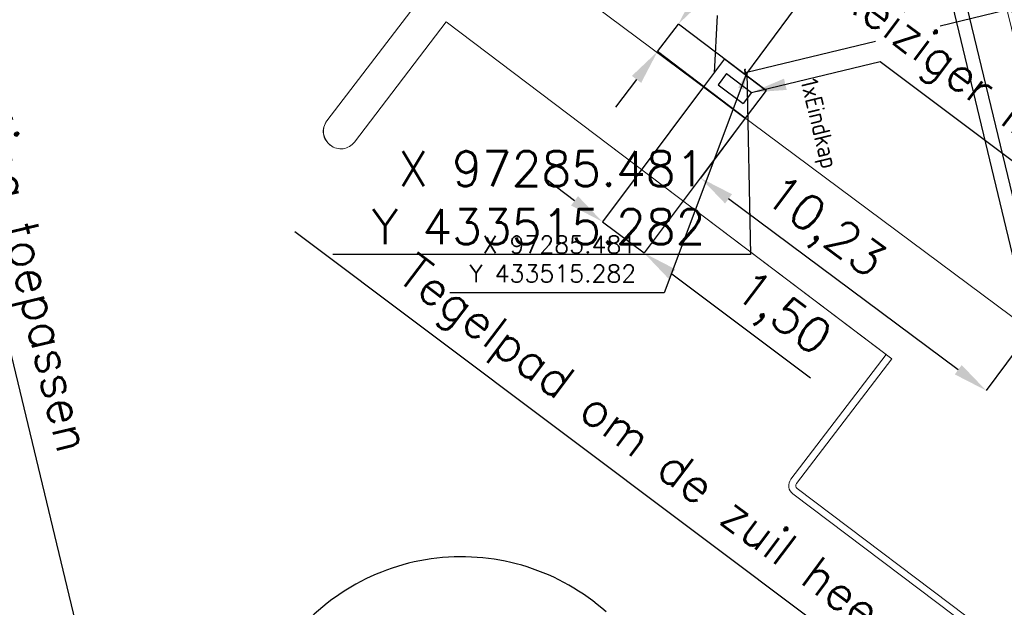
# Model space of a CAD drawing. Header units: millimetres. Extents: x 96940 to 101272, y 432237 to 434659.
# Tile 203 of 256: x 97265 to 97293, y 433500 to 433517. Entities that reach past the tile are written whole.
import ezdxf

# ---------------------------------------------------------------- set-up
doc = ezdxf.new("R2010")
doc.units = ezdxf.units.MM
doc.linetypes.add('DASHED', pattern=[19.05, 12.7, -6.35])
doc.layers.add('GBK_verhard', color=8, linetype='Continuous', lineweight=9)
for name, color, linetype in [('Ondergrond_Nieuw_IP', 8, 'Continuous'), ('R_BN_N_Kabels_en_leidingen_maatvoering', 1, 'Continuous'), ('R_BN_T_N_Halte_Afvalbak_ 80_liter', 7, 'Continuous'), ('R_BN_T_N_Halte_Geleidepad_Markering-maatvoering', 1, 'Continuous'), ('R_BN_T_N_Halte_Perron-Maatvoering', 7, 'Continuous'), ('R_BN_T_N_Kokersysteem trekput Eindkap', 7, 'Continuous'), ('R_BN_T_N_Kokersysteem_Coordinaten', 1, 'Continuous'), ('R_BN_T_N_Kokersysteem_laagspanning', 2, 'DASHED'), ('R_BN_T_N_kokersysteem_maatvoering', 7, 'Continuous'), ('R_BN_T_N_ReizigerinformatieZuilRET', 7, 'Continuous'), ('R_BN_T_N_Tekst', 7, 'Continuous'), ('R_BN_T_N_Verkanting_Maatvoering', 7, 'Continuous')]:
    doc.layers.add(name, color=color, linetype=linetype)
doc.styles.get("Standard").update_dxf_attribs({"font": 'romans.shx'})
doc.dimstyles.new('RET 1-500', dxfattribs={"dimtxt": 1, "dimasz": 1, "dimexe": 0.3, "dimexo": 0, "dimgap": 0.3, "dimtad": 1, "dimdec": 3, "dimzin": 1, "dimtxsty": 'Standard', "dimcen": 0, "dimclrd": 1, "dimclre": 1, "dimclrt": 7, "dimaunit": 2, "dimadec": 4, "dimazin": 0, "dimtfac": 1, "dimtdec": 3, "dimtofl": 0, "dimtmove": 0, "dimatfit": 0, "dimfxl": 1, "dimarcsym": 0})
doc.dimstyles.get("Standard").update_dxf_attribs({"dimtxt": 0.18, "dimasz": 0.18, "dimexe": 0.18, "dimexo": 0.0625, "dimgap": 0.09, "dimtad": 0, "dimtih": 1, "dimtoh": 1, "dimdec": 4, "dimzin": 0, "dimdsep": 46, "dimtxsty": 'Standard', "dimcen": 0.09, "dimadec": 0, "dimazin": 0, "dimtfac": 1, "dimtdec": 4, "dimtofl": 0, "dimtmove": 0, "dimatfit": 3, "dimfxl": 1, "dimtolj": 1, "dimtzin": 0, "dimarcsym": 0})

# ---------------------------------------------------------------- blocks, each defined once
blk = doc.blocks.new('*U74')
at = {"layer": 'R_BN_T_N_Kokersysteem trekput Eindkap'}
h = blk.add_hatch(color=256, dxfattribs=at)
edge = h.paths.add_edge_path()
edge.add_line((0.092, 0.018), (0.102, 0.018))
edge.add_line((0.102, 0.018), (0.102, 0.033))
edge.add_arc((0.075, 0.033), 0.0269, 0, 90)
edge.add_line((0.075, 0.06), (-0.075, 0.06))
edge.add_arc((-0.075, 0.033), 0.0269, 90, 180)
edge.add_line((-0.102, 0.033), (-0.102, 0.018))
edge.add_line((-0.102, 0.018), (-0.092, 0.018))
edge.add_line((-0.092, 0.018), (-0.092, 0.033))
edge.add_arc((-0.075, 0.033), 0.0169, 90, 180, ccw=False)
edge.add_line((-0.075, 0.05), (0.075, 0.05))
edge.add_arc((0.075, 0.033), 0.0169, 0, 90, ccw=False)
edge.add_line((0.092, 0.033), (0.092, 0.018))
for p, q in [((-0.102, 0.033), (-0.102, 0.018)), ((-0.102, 0.018), (-0.092, 0.018)), ((-0.092, 0.033), (-0.092, 0.018)), ((0.075, 0.06), (-0.075, 0.06)), ((0.075, 0.05), (-0.075, 0.05)), ((0.017, 0), (-0.017, 0)), ((0, 0.067), (0, -0.017)), ((0.092, 0.033), (0.092, 0.018)), ((0.092, 0.018), (0.102, 0.018)), ((0.102, 0.033), (0.102, 0.018))]:
    blk.add_line(p, q, dxfattribs=at)
for centre, radius, start, end in [((-0.075, 0.033), 0.0269, 90, 180), ((-0.075, 0.033), 0.0169, 90, 180), ((0.075, 0.033), 0.0269, 0, 90), ((0.075, 0.033), 0.0169, 0, 90)]:
    blk.add_arc(centre, radius, start, end, dxfattribs=at)
blk = doc.blocks.new('*D177')
at = {"layer": 'Defpoints', "color": 0, "transparency": 16777216}
for p in [(97296.635, 433569.818), (97251.844, 433559.045), (97321.432, 433466.719)]:
    blk.add_point(p, dxfattribs=at)
at = {"layer": 'R_BN_T_N_Verkanting_Maatvoering', "color": 1, "lineweight": -2, "transparency": 16777216}
for p, q in [((97296.635, 433569.818), (97251.553, 433558.975)), ((97276.408, 433456.918), (97252.078, 433558.073)), ((97321.432, 433466.719), (97276.35, 433455.876))]:
    blk.add_line(p, q, dxfattribs=at)
at = {"layer": 'R_BN_T_N_Verkanting_Maatvoering', "color": 1, "transparency": 16777216}
for points in [[(97252.24, 433558.112), (97251.916, 433558.034), (97251.844, 433559.045)], [(97276.57, 433456.957), (97276.246, 433456.879), (97276.641, 433455.946)]]:
    blk.add_solid(points, dxfattribs=at)
at = {"layer": 'R_BN_T_N_Verkanting_Maatvoering', "color": 7, "transparency": 16777216, "insert": (97262.795, 433517.648), "char_height": 1, "attachment_point": 5, "rotation": 283.5237}
blk.add_mtext('In deze zone 1cm verkanting toepassen', dxfattribs=at)
blk = doc.blocks.new('*D242')
at = {"layer": 'Defpoints', "color": 0, "transparency": 16777216}
for p in [(97287.179, 433568.126), (97302.821, 433502.992), (97296.7, 433501.522)]:
    blk.add_point(p, dxfattribs=at)
at = {"layer": 'R_BN_T_N_Halte_Perron-Maatvoering', "color": 1, "lineweight": -2, "transparency": 16777216}
for p, q in [((97287.179, 433568.126), (97281.059, 433566.656)), ((97302.821, 433502.992), (97296.7, 433501.522))]:
    blk.add_line(p, q, dxfattribs=at)
at = {"layer": 'R_BN_T_N_Halte_Perron-Maatvoering', "color": 1, "lineweight": 9, "transparency": 16777216}
blk.add_line((97281.117, 433566.413), (97296.642, 433501.765), dxfattribs=at)
at = {"layer": 'R_BN_T_N_Halte_Perron-Maatvoering', "color": 1, "transparency": 16777216}
for points in [[(97281.157, 433566.422), (97281.076, 433566.403), (97281.059, 433566.656)], [(97296.683, 433501.775), (97296.602, 433501.755), (97296.7, 433501.522)]]:
    blk.add_solid(points, dxfattribs=at)
at = {"layer": 'R_BN_T_N_Halte_Perron-Maatvoering', "color": 7, "transparency": 16777216, "insert": (97293.115, 433517.629), "char_height": 0.35, "attachment_point": 5, "rotation": 283.5038}
blk.add_mtext('70.00', dxfattribs=at)
blk = doc.blocks.new('*D449')
at = {"layer": 'Defpoints', "color": 0, "transparency": 16777216}
for p in [(97295.292, 433537.125), (97302.562, 433506.85), (97299.572, 433506.132)]:
    blk.add_point(p, dxfattribs=at)
at = {"layer": 'R_BN_T_N_Halte_Geleidepad_Markering-maatvoering', "color": 1, "lineweight": -2, "transparency": 16777216}
for p, q in [((97295.292, 433537.125), (97292.301, 433536.406)), ((97292.36, 433536.163), (97299.513, 433506.375)), ((97302.562, 433506.85), (97299.572, 433506.132))]:
    blk.add_line(p, q, dxfattribs=at)
at = {"layer": 'R_BN_T_N_Halte_Geleidepad_Markering-maatvoering', "color": 1, "transparency": 16777216}
for points in [[(97292.4, 433536.173), (97292.319, 433536.154), (97292.301, 433536.406)], [(97299.554, 433506.385), (97299.473, 433506.366), (97299.572, 433506.132)]]:
    blk.add_solid(points, dxfattribs=at)
at = {"layer": 'R_BN_T_N_Halte_Geleidepad_Markering-maatvoering', "color": 7, "transparency": 16777216, "insert": (97297.637, 433515.509), "char_height": 0.35, "attachment_point": 5, "rotation": 283.5038}
blk.add_mtext('31,13', dxfattribs=at)
blk = doc.blocks.new('*D713')
at = {"layer": 'Defpoints', "color": 0, "transparency": 16777216}
for p in [(97285.429, 433513.967), (97284.148, 433512.245), (97293.64, 433507.86)]:
    blk.add_point(p, dxfattribs=at)
at = {"layer": 'R_BN_T_N_ReizigerinformatieZuilRET', "color": 1, "lineweight": -2, "transparency": 16777216}
for p, q in [((97285.429, 433513.967), (97284.148, 433512.245)), ((97291.557, 433506.735), (97284.951, 433511.648)), ((97293.64, 433507.86), (97292.359, 433506.138))]:
    blk.add_line(p, q, dxfattribs=at)
at = {"layer": 'R_BN_T_N_ReizigerinformatieZuilRET', "color": 1, "transparency": 16777216}
for points in [[(97285.05, 433511.782), (97284.851, 433511.515), (97284.148, 433512.245)], [(97291.656, 433506.869), (97291.457, 433506.601), (97292.359, 433506.138)]]:
    blk.add_solid(points, dxfattribs=at)
at = {"layer": 'R_BN_T_N_ReizigerinformatieZuilRET', "color": 7, "transparency": 16777216, "insert": (97287.651, 433510.756), "char_height": 1, "attachment_point": 5, "rotation": 323.358}
blk.add_mtext('10,23', dxfattribs=at)
blk = doc.blocks.new('*D714')
at = {"layer": 'Defpoints', "color": 0, "transparency": 16777216}
for p in [(97284.229, 433514.867), (97285.429, 433513.967), (97281.321, 433510.991)]:
    blk.add_point(p, dxfattribs=at)
at = {"layer": 'R_BN_T_N_ReizigerinformatieZuilRET', "color": 1, "lineweight": -2, "transparency": 16777216}
for p, q in [((97284.229, 433514.867), (97281.321, 433510.991)), ((97285.429, 433513.967), (97282.521, 433510.091)), ((97280.521, 433511.591), (97279.721, 433512.191)), ((97281.321, 433510.991), (97282.521, 433510.091)), ((97283.321, 433509.491), (97287.305, 433506.502))]:
    blk.add_line(p, q, dxfattribs=at)
at = {"layer": 'R_BN_T_N_ReizigerinformatieZuilRET', "color": 1, "transparency": 16777216}
for points in [[(97280.621, 433511.725), (97280.421, 433511.458), (97281.321, 433510.991)], [(97283.421, 433509.624), (97283.221, 433509.357), (97282.521, 433510.091)]]:
    blk.add_solid(points, dxfattribs=at)
at = {"layer": 'R_BN_T_N_ReizigerinformatieZuilRET', "color": 7, "transparency": 16777216, "insert": (97286.441, 433508.269), "char_height": 1, "attachment_point": 5, "rotation": 323.1208}
blk.add_mtext('1,50', dxfattribs=at)
blk = doc.blocks.new('*D715')
at = {"layer": 'Defpoints', "color": 0, "transparency": 16777216}
for p in [(97283.507, 433516.674), (97286.032, 433514.765), (97285.433, 433513.972)]:
    blk.add_point(p, dxfattribs=at)
at = {"layer": 'R_BN_T_N_ReizigerinformatieZuilRET', "color": 1, "lineweight": -2, "transparency": 16777216}
for p, q in [((97284.11, 433517.472), (97287.185, 433521.54)), ((97282.907, 433515.881), (97283.507, 433516.674)), ((97286.032, 433514.765), (97283.507, 433516.674)), ((97285.433, 433513.972), (97282.907, 433515.881)), ((97282.304, 433515.083), (97281.701, 433514.285))]:
    blk.add_line(p, q, dxfattribs=at)
at = {"layer": 'R_BN_T_N_ReizigerinformatieZuilRET', "color": 1, "transparency": 16777216}
for points in [[(97283.977, 433517.572), (97284.243, 433517.371), (97283.507, 433516.674)], [(97282.171, 433515.183), (97282.437, 433514.982), (97282.907, 433515.881)]]:
    blk.add_solid(points, dxfattribs=at)
at = {"layer": 'R_BN_T_N_ReizigerinformatieZuilRET', "color": 7, "transparency": 16777216, "insert": (97285.385, 433520.644), "char_height": 1, "attachment_point": 5, "rotation": 52.9139}
blk.add_mtext('0,99', dxfattribs=at)

msp = doc.modelspace()

# ---------------------------------------------------------------- linework, layer by layer
at = {"layer": 'GBK_verhard', "color": 7}
for p, q in [((97281.07, 433517.22), (97293.63989, 433507.86013)), ((97281.50915, 433513.20296), (97289.48658, 433507.17273)), ((97286.74389, 433503.5853), (97289.48658, 433507.17273)), ((97286.74389, 433503.5853), (97289.48658, 433507.17273)), ((97286.90277, 433503.46383), (97289.64613, 433507.05212)), ((97296.36337, 433495.95612), (97286.80164, 433503.16353)), ((97296.36337, 433495.95612), (97286.80164, 433503.16353)), ((97296.48376, 433496.11583), (97286.92202, 433503.32324))]:
    msp.add_line(p, q, dxfattribs=at)
for points in [[(97273.5, 433513.19, -0.428006), (97273.4, 433513.89), (97276.03, 433517.33), (97256.34, 433532.15), (97253.67, 433528.67, -0.300912), (97253.13, 433528.59)], [(97273.5, 433513.19, 0.41888), (97274.19, 433513.28), (97276.83, 433516.74), (97289.64613, 433507.05213)]]:
    msp.add_lwpolyline(points, format="xyb", dxfattribs=at)
msp.add_lwpolyline([(97253.74, 433528.72), (97256.33, 433532.16), (97276.02998, 433517.33), (97273.4, 433513.89)], dxfattribs=at)
for centre, radius, start, end in [((97273.79866, 433513.5898), 0.49905, 143.019134, 232.734642), ((97286.98222, 433503.4031), 0.3, 142.601036, 232.991851), ((97286.98222, 433503.4031), 0.3, 142.601036, 232.991851), ((97286.98222, 433503.4031), 0.1, 142.601036, 232.991851)]:
    msp.add_arc(centre, radius, start, end, dxfattribs=at)
at = {"layer": 'Ondergrond_Nieuw_IP'}
for p, q in [((97295.51821, 433500.03867), (97276.16146, 433580.64159)), ((97296.33539, 433498.34889), (97276.64379, 433580.34615))]:
    msp.add_line(p, q, dxfattribs=at)
msp.add_arc((97277.2688, 433495.10822), 6.24882, 48.247272, 144.750067, dxfattribs=at)
at = {"layer": 'R_BN_T_N_Halte_Afvalbak_ 80_liter', "linetype": 'Continuous', "ltscale": 0.05}
for p, q in [((97284.83572, 433515.66945), (97284.23271, 433514.87172)), ((97284.83572, 433515.66945), (97286.03232, 433514.76493)), ((97284.89414, 433515.24923), (97284.65293, 433514.93013)), ((97284.89414, 433515.24923), (97285.61209, 433514.70651)), ((97284.23271, 433514.87172), (97285.4293, 433513.9672)), ((97284.65293, 433514.93013), (97285.37089, 433514.38742)), ((97285.61209, 433514.70651), (97285.37089, 433514.38742)), ((97286.03232, 433514.76493), (97285.4293, 433513.9672))]:
    msp.add_line(p, q, dxfattribs=at)
at = {"layer": 'R_BN_T_N_Kokersysteem_laagspanning', "ltscale": 0.3}
msp.add_line((97316.96598, 433522.84352), (97285.48115, 433515.28245), dxfattribs=at)
at = {"layer": 'R_BN_T_N_kokersysteem_maatvoering', "color": 1}
msp.add_line((97284.62058, 433516.91871), (97284.53421, 433515.27059), dxfattribs=at)
at = {"layer": 'R_BN_T_N_ReizigerinformatieZuilRET', "color": 1}
for p, q in [((97285.61209, 433514.70651), (97289.30887, 433515.60035)), ((97289.30887, 433515.60035), (97300.58021, 433507.14398)), ((97272.47816, 433510.70822), (97299.16818, 433490.68394))]:
    msp.add_line(p, q, dxfattribs=at)
msp.add_solid([(97286.54492, 433515.10353), (97286.62325, 433514.77953), (97285.61209, 433514.70651)], dxfattribs=at)
at = {"layer": 'R_BN_T_N_Tekst', "color": 1}
msp.add_line((97288.04995, 433518.73872), (97285.43402, 433515.21719), dxfattribs=at)

# ---------------------------------------------------------------- block references
at = {"layer": 'R_BN_T_N_Kokersysteem trekput Eindkap', "color": 6, "ltscale": 0.05, "rotation": 103.5038322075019}
msp.add_blockref('*U74', (97285.48115, 433515.28245), dxfattribs=at)

# ---------------------------------------------------------------- texts
at = {"layer": 'R_BN_N_Kabels_en_leidingen_maatvoering', "color": 7, "insert": (97284.28479, 433510.34888), "char_height": 1, "attachment_point": 9}
msp.add_mtext('X 97285.481\\PY 433515.282', dxfattribs=at)
at = {"layer": 'R_BN_T_N_Kokersysteem_Coordinaten', "color": 7, "insert": (97282.2953, 433509.24985), "char_height": 0.5, "attachment_point": 9}
msp.add_mtext('X 97285.481\\PY 433515.282', dxfattribs=at)
at = {"layer": 'R_BN_T_N_kokersysteem_maatvoering', "char_height": 0.5, "width": 4.2841301, "attachment_point": 1, "rotation": 283.548702}
for s, insert in [('{\\Fisocp|c0;Service Zuil}', (97284.5837, 433520.38623)), ('{\\Fisocp|c0;1xEindkap}', (97287.50194, 433515.14974))]:
    msp.add_mtext(s, dxfattribs=dict(at, insert=insert))
at = {"layer": 'R_BN_T_N_ReizigerinformatieZuilRET', "color": 7, "char_height": 1, "attachment_point": 5, "rotation": 323.120806}
for s, insert in [('Reiziger informatiezuil', (97294.13499, 433513.18801)), ('Tegelpad om de zuil heen aanbrengen', (97286.02618, 433501.75225))]:
    msp.add_mtext(s, dxfattribs=dict(at, insert=insert))

# ---------------------------------------------------------------- dimensions: what is measured, and where the dimension line sits
at = {"layer": 'R_BN_T_N_Halte_Geleidepad_Markering-maatvoering', "color": 1}
dim = msp.add_linear_dim(base=(97299.57178, 433506.13223), p1=(97295.292, 433537.12463), p2=(97302.56234, 433506.85041), angle=283.503832, dimstyle='RET 1-500', override={"dimtxt": 0.35, "dimasz": 0.25, "dimexe": 0, "dimgap": 0.1, "dimdec": 2, "dimzin": 0, "dimtofl": 1, "dimatfit": 2}, dxfattribs=at)
dim.commit()
dim.dimension.update_dxf_attribs({"geometry": '*D449', "text_midpoint": (97297.33716, 433515.43735), "dimtype": 161})
at = {"layer": 'R_BN_T_N_Halte_Perron-Maatvoering'}
dim = msp.add_linear_dim(base=(97296.70043, 433501.52185), p1=(97287.17868, 433568.1255), p2=(97302.82056, 433502.99159), angle=283.503832, text='70.00', dimstyle='RET 1-500', override={"dimtxt": 0.35, "dimasz": 0.25, "dimexe": 0, "dimgap": 0.1, "dimdec": 2, "dimzin": 0, "dimtofl": 1, "dimatfit": 2, "dimlwd": 9}, dxfattribs=at)
dim.commit()
dim.dimension.update_dxf_attribs({"geometry": '*D242', "text_midpoint": (97292.8478, 433517.56445), "dimtype": 161})
at = {"layer": 'R_BN_T_N_ReizigerinformatieZuilRET', "color": 4}
for base, p1, p2, angle, picture, middle in [((97283.50663, 433516.67412), (97285.43257, 433513.97152), (97286.03232, 433514.76493), 52.913922, '*D715', (97286.09959, 433520.10437)), ((97281.32126, 433510.99114), (97285.4293, 433513.9672), (97284.22944, 433514.8674), 143.120806, '*D714', (97285.90357, 433507.55324)), ((97284.14836, 433512.24504), (97293.63989, 433507.86013), (97285.4293, 433513.9672), 143.358011, '*D713', (97287.11669, 433510.03719))]:
    dim = msp.add_linear_dim(base=base, p1=p1, p2=p2, angle=angle, dimstyle='RET 1-500', override={"dimexe": 0, "dimdec": 2, "dimzin": 0, "dimtofl": 1, "dimatfit": 2}, dxfattribs=at)
    dim.commit()
    dim.dimension.update_dxf_attribs({"geometry": picture, "text_midpoint": middle, "dimtype": 161})
at = {"layer": 'R_BN_T_N_Verkanting_Maatvoering'}
dim = msp.add_linear_dim(base=(97251.84429, 433559.04529), p1=(97321.43199, 433466.71869), p2=(97296.63485, 433569.81816), angle=103.523723, text='In deze zone 1cm verkanting toepassen', dimstyle='RET 1-500', override={"dimdec": 0, "dimtofl": 1}, dxfattribs=at)
dim.commit()
dim.dimension.update_dxf_attribs({"geometry": '*D177', "text_midpoint": (97261.85547, 433517.42168), "dimtype": 161})

# ---------------------------------------------------------------- leaders
at = {"layer": 'R_BN_N_Kabels_en_leidingen_maatvoering', "color": 1, "has_arrowhead": 0, "annotation_type": 0, "has_hookline": 1, "hookline_direction": 1, "text_width": 10.71429}
msp.add_leader([(97285.48115, 433515.28245), (97285.58479, 433510.04888), (97284.58479, 433510.04888)], dimstyle='RET 1-500', override={"dimexe": 0, "dimzin": 0, "dimtofl": 1, "dimatfit": 2}, dxfattribs=at)
at = {"layer": 'R_BN_T_N_Kokersysteem_Coordinaten', "color": 7, "annotation_type": 0, "has_hookline": 1, "hookline_direction": 1, "text_width": 5.35714}
msp.add_leader([(97285.48115, 433515.28245), (97283.0953, 433508.94985), (97282.5953, 433508.94985)], dimstyle='RET 1-500', override={"dimasz": 0.5, "dimexe": 0, "dimzin": 0, "dimtofl": 1, "dimatfit": 2}, dxfattribs=at)
at = {"layer": 'R_BN_T_N_Tekst', "color": 1, "linetype": 'Continuous', "ltscale": 0.05}
msp.add_leader([(97301.67712, 433517.45274), (97293.65, 433514.93472), (97290.78946, 433526.46352)], dimstyle='Standard', override={"dimasz": 1}, dxfattribs=at)

doc.saveas('drawing.dxf')
